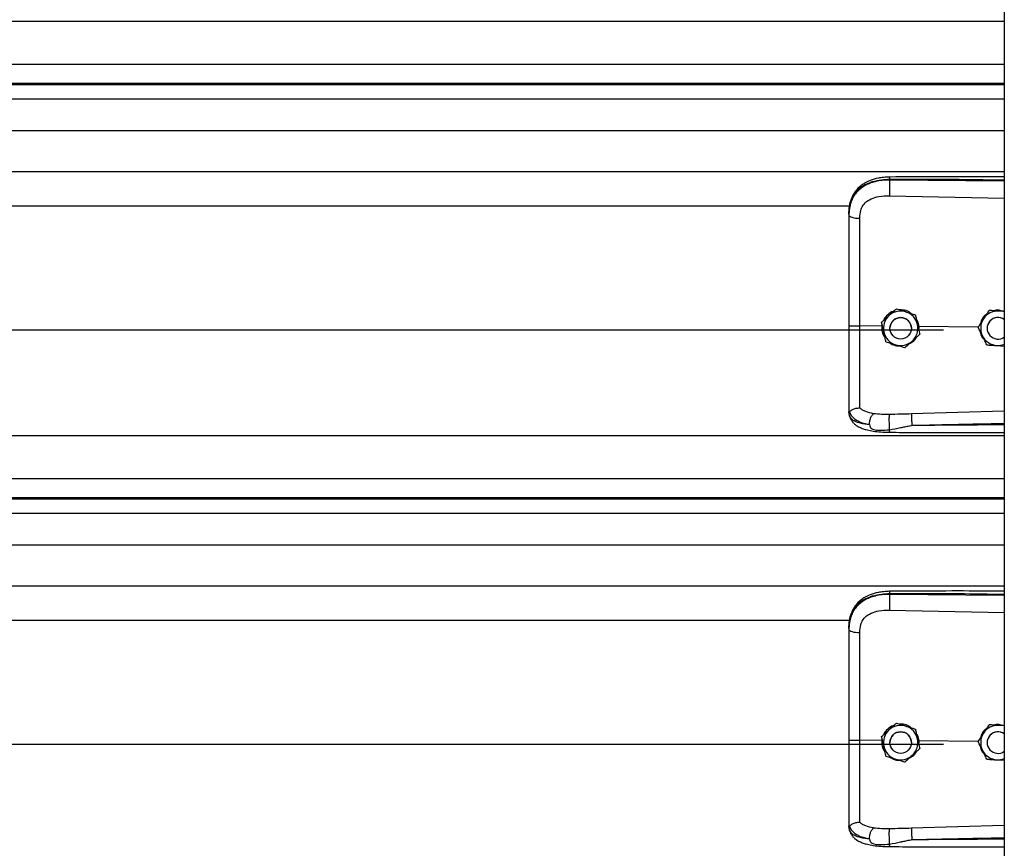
# Model space of a CAD drawing. Header units: inches. Extents: x 170 to 284, y 215 to 248.
# Tile 49 of 202: x 181.381 to 181.869, y 223.226 to 223.637. Entities that reach past the tile are written whole.
import ezdxf

# ---------------------------------------------------------------- set-up
doc = ezdxf.new("R2010")
doc.units = ezdxf.units.IN
doc.header["$LTSCALE"] = 0.25
doc.header["$MEASUREMENT"] = 0
doc.layers.add('RH BENCH MOUNT', color=7, linetype='Continuous')

msp = doc.modelspace()

# ---------------------------------------------------------------- linework, layer by layer
at = {"layer": 'RH BENCH MOUNT'}
for p, q in [((181.86935, 224.15478), (181.86935, 219.95433)), ((177.83703, 223.63665), (181.86935, 223.63665)), ((177.83703, 223.61528), (181.86935, 223.61528)), ((181.86935, 223.60579), (177.83703, 223.60579)), ((177.83703, 223.60515), (181.86935, 223.60515)), ((177.83703, 223.59813), (181.86935, 223.59813)), ((177.83703, 223.58245), (181.86935, 223.58245)), ((177.83703, 223.56206), (181.86935, 223.56206)), ((181.81251, 223.55785), (181.81251, 223.55826)), ((181.86935, 223.55731), (181.81251, 223.55785)), ((181.81241, 223.55006), (181.86935, 223.54885)), ((177.91358, 223.54499), (181.7928, 223.54499)), ((181.79231, 223.54093), (181.79231, 223.54044)), ((181.81588, 223.49399), (181.81588, 223.49399)), ((181.8253, 223.49099), (181.8253, 223.49099)), ((181.86183, 223.4932), (181.86183, 223.4932)), ((181.86287, 223.49313), (181.86183, 223.4932)), ((181.80868, 223.4854), (181.79777, 223.48551)), ((181.80857, 223.48734), (181.80857, 223.48734)), ((181.80887, 223.48599), (181.80868, 223.4854)), ((181.80868, 223.4854), (181.80868, 223.4854)), ((181.82712, 223.48523), (181.82657, 223.48517)), ((181.82702, 223.48311), (181.82712, 223.48523)), ((181.82712, 223.48523), (181.82712, 223.48523)), ((181.85635, 223.48495), (181.82712, 223.48523)), ((181.85634, 223.48497), (181.85634, 223.48498)), ((177.8672, 223.48359), (181.83919, 223.48359)), ((181.81264, 223.48434), (181.81264, 223.48433)), ((181.82334, 223.48433), (181.82334, 223.48434)), ((181.82741, 223.48134), (181.82741, 223.48134)), ((181.86085, 223.48434), (181.86085, 223.48433)), ((181.86565, 223.47579), (181.86935, 223.47555)), ((181.79231, 223.44338), (181.79231, 223.44286)), ((181.79265, 223.44087), (181.79231, 223.44286)), ((181.86935, 223.44318), (181.82342, 223.44185)), ((177.83703, 223.43121), (181.86935, 223.43121)), ((177.83703, 223.40983), (181.86935, 223.40983)), ((181.86935, 223.40034), (177.83703, 223.40034)), ((177.83703, 223.3997), (181.86935, 223.3997)), ((177.83703, 223.39269), (181.86935, 223.39269)), ((177.83703, 223.377), (181.86935, 223.377)), ((177.83703, 223.35661), (181.86935, 223.35661)), ((181.81251, 223.3524), (181.81251, 223.35281)), ((181.86935, 223.35186), (181.81251, 223.3524)), ((181.81241, 223.34461), (181.86935, 223.3434)), ((177.91358, 223.33954), (181.7928, 223.33954)), ((181.79231, 223.33548), (181.79231, 223.33499)), ((181.81588, 223.28855), (181.81588, 223.28854)), ((181.8253, 223.28555), (181.8253, 223.28554)), ((181.86183, 223.28775), (181.86183, 223.28775)), ((181.86287, 223.28768), (181.86183, 223.28775)), ((181.80868, 223.27996), (181.79777, 223.28006)), ((181.80857, 223.28189), (181.80857, 223.28189)), ((181.80887, 223.28054), (181.80868, 223.27996)), ((181.80868, 223.27996), (181.80868, 223.27996)), ((181.82712, 223.27978), (181.82657, 223.27972)), ((181.82702, 223.27766), (181.82712, 223.27978)), ((181.82712, 223.27978), (181.82712, 223.27978)), ((181.85635, 223.2795), (181.82712, 223.27978)), ((177.8672, 223.27815), (181.83919, 223.27815)), ((181.81264, 223.27889), (181.81264, 223.27889)), ((181.82334, 223.27889), (181.82334, 223.27889)), ((181.82741, 223.27589), (181.82741, 223.27589)), ((181.85634, 223.27953), (181.85634, 223.27953)), ((181.86085, 223.27889), (181.86085, 223.27889)), ((181.86565, 223.27035), (181.86935, 223.27011)), ((181.79231, 223.23794), (181.79231, 223.23741)), ((181.79265, 223.23542), (181.79231, 223.23741)), ((181.86935, 223.23773), (181.82342, 223.2364))]:
    msp.add_line(p, q, dxfattribs=at)
at = {"layer": 'RH BENCH MOUNT', "flags": 128}
for points in [[(181.79231, 223.54044), (181.79242, 223.54014), (181.79272, 223.53986), (181.79322, 223.53959), (181.7939, 223.53936), (181.79472, 223.53917), (181.79567, 223.53902), (181.79669, 223.53893), (181.79777, 223.53889)], [(181.79231, 223.33499), (181.79242, 223.33469), (181.79272, 223.33441), (181.79322, 223.33415), (181.7939, 223.33391), (181.79472, 223.33372), (181.79567, 223.33357), (181.79669, 223.33348), (181.79777, 223.33344)]]:
    msp.add_lwpolyline(points, dxfattribs=at)
at = {"layer": 'RH BENCH MOUNT'}
for centre in [(181.81799, 223.48433), (181.81799, 223.27889)]:
    msp.add_circle(centre, 0.00535, dxfattribs=at)
for centre, radius, start, end in [((181.81799, 223.48434), 0.00856, 132.3279, 192.3279), ((181.81799, 223.48434), 0.00856, 72.3279, 132.3279), ((181.81799, 223.48434), 0.00535, 0, 180), ((181.81799, 223.48434), 0.00856, 12.3279, 72.3279), ((181.8662, 223.48434), 0.00856, 86.2935, 146.2935), ((181.8662, 223.48434), 0.00535, 53.9281, 180), ((181.8662, 223.48433), 0.00535, 53.9281, 306.0719), ((181.81799, 223.48434), 0.00856, 312.3279, 12.3279), ((181.8662, 223.48434), 0.00856, 146.2935, 206.2935), ((181.81799, 223.48434), 0.00856, 192.3279, 252.3279), ((181.8662, 223.48434), 0.00856, 206.2935, 266.2935), ((181.81799, 223.48434), 0.00856, 252.3279, 312.3279), ((181.8662, 223.48434), 0.00856, 266.2935, 291.5923), ((181.81799, 223.27889), 0.00856, 132.3279, 192.3279), ((181.81799, 223.27889), 0.00856, 72.3279, 132.3279), ((181.81799, 223.27889), 0.00856, 12.3279, 72.3279), ((181.8662, 223.27889), 0.00856, 86.2935, 146.2935), ((181.81799, 223.27889), 0.00535, 0, 180), ((181.81799, 223.27889), 0.00856, 312.3279, 12.3279), ((181.8662, 223.27889), 0.00856, 146.2935, 206.2935), ((181.8662, 223.27889), 0.00535, 53.9281, 180), ((181.8662, 223.27889), 0.00535, 53.9281, 306.0719), ((181.81799, 223.27889), 0.00856, 192.3279, 252.3279), ((181.8662, 223.27889), 0.00856, 206.2935, 266.2935), ((181.81799, 223.27889), 0.00856, 252.3279, 312.3279), ((181.8662, 223.27889), 0.00856, 266.2935, 291.5923)]:
    msp.add_arc(centre, radius, start, end, dxfattribs=at)
for points, knots in [([(181.79231, 223.54093), (181.79237, 223.54228), (181.79249, 223.54484), (181.79346, 223.54833), (181.79475, 223.55075), (181.79612, 223.55245), (181.7972, 223.55349), (181.79826, 223.55432), (181.79925, 223.55498), (181.80048, 223.55568), (181.80207, 223.5564), (181.80474, 223.55731), (181.80827, 223.55807), (181.81118, 223.5582), (181.81251, 223.55826)], [0, 0, 0, 0, 0.130716, 0.246761, 0.357793, 0.417097, 0.479148, 0.517715, 0.55909, 0.603295, 0.663348, 0.735369, 0.879208, 1, 1, 1, 1]), ([(181.81251, 223.55785), (181.81129, 223.55782), (181.80886, 223.55775), (181.80552, 223.55713), (181.80256, 223.55619), (181.80002, 223.55497), (181.79779, 223.55342), (181.79591, 223.55158), (181.79443, 223.54945), (181.79326, 223.54688), (181.79247, 223.54383), (181.79236, 223.54157), (181.79231, 223.54044)], [0, 0, 0, 0, 0.1111704, 0.2223362, 0.3162781, 0.4102081, 0.5024031, 0.5945791, 0.6845432, 0.7745043, 0.8871807, 1, 1, 1, 1]), ([(181.81253, 223.55935), (181.81153, 223.55931), (181.80964, 223.55924), (181.80633, 223.55871), (181.8031, 223.55782), (181.80035, 223.55651), (181.79837, 223.55519), (181.79672, 223.55375), (181.79541, 223.55216), (181.79433, 223.55041), (181.79348, 223.5485), (181.79273, 223.54598), (181.79252, 223.54404), (181.7924, 223.54297)], [0, 0, 0, 0, 0.097747, 0.185161, 0.330612, 0.436467, 0.508318, 0.585006, 0.671976, 0.730795, 0.803679, 0.891544, 1, 1, 1, 1]), ([(181.81251, 223.55785), (181.81249, 223.55727), (181.81244, 223.55608), (181.8124, 223.55385), (181.81239, 223.55167), (181.8124, 223.55058), (181.81241, 223.55006)], [0, 0, 0, 0, 0.240694, 0.5, 0.759306, 1, 1, 1, 1]), ([(181.81253, 223.55934), (181.81252, 223.55934), (181.81252, 223.55935), (181.81252, 223.55924), (181.81251, 223.55895), (181.81251, 223.55853), (181.81251, 223.55826)], [0, 0, 0, 0, 0.097876, 0.335386, 0.567961, 1, 1, 1, 1]), ([(181.81251, 223.55826), (181.81881, 223.5583), (181.83205, 223.55838), (181.851, 223.5582), (181.86364, 223.55798), (181.86935, 223.55788)], [0, 0, 0, 0, 0.33267, 0.698436, 1, 1, 1, 1]), ([(181.86935, 223.55944), (181.86646, 223.55945), (181.85583, 223.5595), (181.83688, 223.55954), (181.82084, 223.55942), (181.81253, 223.55935)], [0, 0, 0, 0, 0.153046, 0.561044, 1, 1, 1, 1]), ([(181.79819, 223.54282), (181.79819, 223.54282), (181.7983, 223.54318), (181.79879, 223.54459), (181.80033, 223.54679), (181.8034, 223.54869), (181.80751, 223.54991), (181.81066, 223.55001), (181.81241, 223.55006)], [0, 0, 0, 0, 0.000004, 0.065095, 0.26167, 0.475311, 0.709366, 1, 1, 1, 1]), ([(181.79231, 223.54044), (181.79231, 223.53681), (181.79231, 223.52954), (181.79231, 223.51846), (181.79231, 223.50727), (181.79231, 223.4963), (181.79231, 223.48906), (181.79231, 223.48558)], [0, 0, 0, 0, 0.202757, 0.406104, 0.60886, 0.812207, 1, 1, 1, 1]), ([(181.79777, 223.53889), (181.79784, 223.54021), (181.79791, 223.54154), (181.79819, 223.54282), (181.79819, 223.54282)], [0, 0, 0, 0, 0.9999804, 1, 1, 1, 1]), ([(181.79777, 223.48551), (181.79777, 223.48551), (181.79777, 223.48889), (181.79777, 223.49594), (181.79777, 223.50661), (181.79777, 223.51749), (181.79777, 223.52828), (181.79777, 223.53535), (181.79777, 223.53889)], [0, 0, 0, 0, 0.000001, 0.187792, 0.390844, 0.593896, 0.796948, 1, 1, 1, 1]), ([(181.80857, 223.48734), (181.80908, 223.4878), (181.8101, 223.48873), (181.81135, 223.48987), (181.81207, 223.49052), (181.81223, 223.49067)], [0, 0, 0, 0, 0.4299704, 0.8700602, 1, 1, 1, 1]), ([(181.80857, 223.48734), (181.80908, 223.4878), (181.8101, 223.48873), (181.81135, 223.48987), (181.81207, 223.49052), (181.81223, 223.49066)], [0, 0, 0, 0, 0.42997, 0.87006, 1, 1, 1, 1]), ([(181.8146, 223.49283), (181.81447, 223.4928), (181.81332, 223.49254), (181.81156, 223.49108), (181.80994, 223.48947), (181.80961, 223.48837), (181.80958, 223.48825)], [0, 0, 0, 0, 0.059315, 0.505277, 0.94972, 1, 1, 1, 1]), ([(181.81223, 223.49067), (181.81317, 223.49152), (181.81442, 223.49267), (181.81559, 223.49373), (181.81588, 223.49399)], [0, 0, 0, 0, 0.749773, 1, 1, 1, 1]), ([(181.81223, 223.49066), (181.81317, 223.49152), (181.81442, 223.49266), (181.81559, 223.49373), (181.81588, 223.49399)], [0, 0, 0, 0, 0.749773, 1, 1, 1, 1]), ([(181.81588, 223.49399), (181.81628, 223.49387), (181.81778, 223.49339), (181.8194, 223.49287), (181.82059, 223.49249)], [0, 0, 0, 0, 0.264307, 1, 1, 1, 1]), ([(181.81588, 223.49399), (181.81628, 223.49387), (181.81778, 223.49339), (181.8194, 223.49287), (181.82059, 223.49249)], [0, 0, 0, 0, 0.2643068, 1, 1, 1, 1]), ([(181.82325, 223.49165), (181.8229, 223.49194), (181.82173, 223.49288), (181.81968, 223.49345), (181.81811, 223.49345), (181.81758, 223.49345)], [0, 0, 0, 0, 0.225517, 0.735556, 1, 1, 1, 1]), ([(181.82059, 223.49249), (181.82078, 223.49243), (181.82223, 223.49197), (181.82383, 223.49146), (181.82516, 223.49104), (181.8253, 223.49099)], [0, 0, 0, 0, 0.115647, 0.904534, 1, 1, 1, 1]), ([(181.82059, 223.49249), (181.82078, 223.49243), (181.82223, 223.49197), (181.82383, 223.49146), (181.82516, 223.49104), (181.8253, 223.49099)], [0, 0, 0, 0, 0.115647, 0.904534, 1, 1, 1, 1]), ([(181.8253, 223.49099), (181.82545, 223.49032), (181.82574, 223.48897), (181.8261, 223.48732), (181.82631, 223.48638), (181.82636, 223.48616)], [0, 0, 0, 0, 0.4299704, 0.8700602, 1, 1, 1, 1]), ([(181.8253, 223.49099), (181.82545, 223.49032), (181.82574, 223.48897), (181.8261, 223.48732), (181.82631, 223.48638), (181.82636, 223.48617)], [0, 0, 0, 0, 0.4299704, 0.8700602, 1, 1, 1, 1]), ([(181.86048, 223.49119), (181.86016, 223.49097), (181.85901, 223.49018), (181.85792, 223.48858), (181.85762, 223.48718), (181.85753, 223.48676)], [0, 0, 0, 0, 0.212514, 0.767063, 1, 1, 1, 1]), ([(181.86183, 223.4932), (181.86145, 223.49263), (181.86068, 223.49148), (181.85974, 223.49007), (181.85921, 223.48927), (181.85908, 223.48909)], [0, 0, 0, 0, 0.4299704, 0.8700602, 1, 1, 1, 1]), ([(181.86183, 223.4932), (181.86145, 223.49263), (181.86068, 223.49148), (181.85974, 223.49007), (181.85921, 223.48927), (181.85908, 223.48909)], [0, 0, 0, 0, 0.4299704, 0.8700602, 1, 1, 1, 1]), ([(181.86676, 223.49288), (181.86549, 223.49296), (181.86379, 223.49307), (181.86222, 223.49317), (181.86183, 223.4932)], [0, 0, 0, 0, 0.749773, 1, 1, 1, 1]), ([(181.86883, 223.49275), (181.86817, 223.49295), (181.8669, 223.49333), (181.86533, 223.49336), (181.86455, 223.49309), (181.86438, 223.49303)], [0, 0, 0, 0, 0.4565421, 0.8775021, 1, 1, 1, 1]), ([(181.86935, 223.49271), (181.86871, 223.49275), (181.86785, 223.49281), (181.86698, 223.49286), (181.86676, 223.49288)], [0, 0, 0, 0, 0.748622, 1, 1, 1, 1]), ([(181.79231, 223.48558), (181.79231, 223.48254), (181.79231, 223.47636), (181.79231, 223.46758), (181.79231, 223.45941), (181.79231, 223.45283), (181.79231, 223.44745), (181.79231, 223.44475), (181.79231, 223.44338)], [0, 0, 0, 0, 0.187091, 0.380392, 0.555876, 0.736448, 0.867195, 1, 1, 1, 1]), ([(181.79777, 223.44482), (181.79777, 223.44508), (181.79777, 223.44665), (181.79777, 223.45009), (181.79777, 223.45569), (181.79777, 223.46213), (181.79777, 223.46935), (181.79777, 223.47723), (181.79777, 223.48276), (181.79777, 223.48551), (181.79777, 223.48551)], [0, 0, 0, 0, 0.031558, 0.189146, 0.346734, 0.504328, 0.661923, 0.83096, 0.999998, 1, 1, 1, 1]), ([(181.80963, 223.48251), (181.80936, 223.48375), (181.809, 223.48541), (181.80866, 223.48695), (181.80857, 223.48734)], [0, 0, 0, 0, 0.7497734, 1, 1, 1, 1]), ([(181.80868, 223.4854), (181.80865, 223.48495), (181.80854, 223.48351), (181.80896, 223.48135), (181.80991, 223.48), (181.8103, 223.47944)], [0, 0, 0, 0, 0.215662, 0.681463, 1, 1, 1, 1]), ([(181.82712, 223.48523), (181.82712, 223.48523), (181.82702, 223.4862), (181.82676, 223.48759), (181.82596, 223.48868), (181.82574, 223.48898)], [0, 0, 0, 0, 0.00002, 0.727264, 1, 1, 1, 1]), ([(181.82636, 223.48617), (181.82663, 223.48492), (181.82699, 223.48326), (181.82733, 223.48172), (181.82741, 223.48134)], [0, 0, 0, 0, 0.749773, 1, 1, 1, 1]), ([(181.82636, 223.48616), (181.82663, 223.48492), (181.82699, 223.48326), (181.82733, 223.48172), (181.82741, 223.48134)], [0, 0, 0, 0, 0.749773, 1, 1, 1, 1]), ([(181.85908, 223.48909), (181.85838, 223.48803), (181.85744, 223.48662), (181.85656, 223.4853), (181.85634, 223.48497)], [0, 0, 0, 0, 0.749773, 1, 1, 1, 1]), ([(181.85908, 223.48909), (181.85838, 223.48803), (181.85744, 223.48662), (181.85656, 223.4853), (181.85634, 223.48498)], [0, 0, 0, 0, 0.749773, 1, 1, 1, 1]), ([(181.85853, 223.48054), (181.85844, 223.48072), (181.85777, 223.48209), (181.85702, 223.48359), (181.85641, 223.48484), (181.85634, 223.48497)], [0, 0, 0, 0, 0.115647, 0.904534, 1, 1, 1, 1]), ([(181.81068, 223.47768), (181.81054, 223.47835), (181.81024, 223.4797), (181.80988, 223.48135), (181.80968, 223.48229), (181.80963, 223.48251)], [0, 0, 0, 0, 0.4299704, 0.8700602, 1, 1, 1, 1]), ([(181.8224, 223.47677), (181.82291, 223.47703), (181.82431, 223.47776), (181.82556, 223.47899), (181.82593, 223.47997), (181.82595, 223.48)], [0, 0, 0, 0, 0.353696, 0.977746, 1, 1, 1, 1]), ([(181.82741, 223.48134), (181.8269, 223.48087), (181.82588, 223.47994), (181.82463, 223.47881), (181.82392, 223.47816), (181.82376, 223.47801)], [0, 0, 0, 0, 0.4299704, 0.8700602, 1, 1, 1, 1]), ([(181.85728, 223.48308), (181.85732, 223.48262), (181.85747, 223.48122), (181.85832, 223.47963), (181.85925, 223.47882), (181.85948, 223.47862)], [0, 0, 0, 0, 0.27167, 0.8211147, 1, 1, 1, 1]), ([(181.86072, 223.47611), (181.86053, 223.47649), (181.85983, 223.4779), (181.85908, 223.47942), (181.85853, 223.48054)], [0, 0, 0, 0, 0.264307, 1, 1, 1, 1]), ([(181.81068, 223.47768), (181.81108, 223.47755), (181.81259, 223.47707), (181.8142, 223.47656), (181.81539, 223.47618)], [0, 0, 0, 0, 0.264307, 1, 1, 1, 1]), ([(181.81284, 223.47699), (181.81292, 223.47693), (181.8138, 223.47619), (181.81537, 223.47571), (181.8168, 223.47563), (181.8172, 223.4756)], [0, 0, 0, 0, 0.06741, 0.74151, 1, 1, 1, 1]), ([(181.81539, 223.47618), (181.81558, 223.47612), (181.81704, 223.47566), (181.81864, 223.47515), (181.81996, 223.47472), (181.8201, 223.47468)], [0, 0, 0, 0, 0.1156469, 0.9045343, 1, 1, 1, 1]), ([(181.82376, 223.47801), (181.82282, 223.47715), (181.82156, 223.47601), (181.82039, 223.47494), (181.8201, 223.47468)], [0, 0, 0, 0, 0.7497734, 1, 1, 1, 1]), ([(181.86072, 223.47611), (181.8614, 223.47607), (181.86278, 223.47598), (181.86447, 223.47587), (181.86543, 223.47581), (181.86565, 223.47579)], [0, 0, 0, 0, 0.42997, 0.87006, 1, 1, 1, 1]), ([(181.79231, 223.44338), (181.79231, 223.44338), (181.79231, 223.44337), (181.79232, 223.44327), (181.79242, 223.44319), (181.7925, 223.44312)], [0, 0, 0, 0, 0.011935, 0.118982, 1, 1, 1, 1]), ([(181.7925, 223.44313), (181.79278, 223.44241), (181.79335, 223.44093), (181.7954, 223.4391), (181.79839, 223.43754), (181.80111, 223.43691), (181.80251, 223.43659)], [0, 0, 0, 0, 0.230526, 0.473488, 0.729738, 1, 1, 1, 1]), ([(181.79251, 223.44313), (181.79256, 223.44313), (181.79266, 223.44311), (181.79295, 223.44329), (181.79342, 223.44363), (181.79429, 223.44421), (181.79577, 223.44482), (181.79711, 223.44482), (181.79777, 223.44482)], [0, 0, 0, 0, 0.113677, 0.23335, 0.362069, 0.501916, 0.755745, 1, 1, 1, 1]), ([(181.80251, 223.43659), (181.80197, 223.43665), (181.80066, 223.43679), (181.79926, 223.43701), (181.79831, 223.43721), (181.79707, 223.43749), (181.79539, 223.43805), (181.79357, 223.43918), (181.79296, 223.4403), (181.79265, 223.44087)], [0, 0, 0, 0, 0.1091879, 0.2608187, 0.3077984, 0.3355236, 0.5627887, 0.774954, 1, 1, 1, 1]), ([(181.79267, 223.44082), (181.79286, 223.44024), (181.79321, 223.43914), (181.79422, 223.43772), (181.79535, 223.43664), (181.7965, 223.43584), (181.79755, 223.43529), (181.79849, 223.43488), (181.79974, 223.43441), (181.80168, 223.43385), (181.80456, 223.43329), (181.80829, 223.43287), (181.81108, 223.4328), (181.81256, 223.43276)], [0, 0, 0, 0, 0.098431, 0.184822, 0.257308, 0.315887, 0.372274, 0.41214, 0.461592, 0.557588, 0.682876, 0.830318, 1, 1, 1, 1]), ([(181.8046, 223.44199), (181.80323, 223.44228), (181.80115, 223.44272), (181.79897, 223.44376), (181.79817, 223.44446), (181.79777, 223.44482)], [0, 0, 0, 0, 0.490199, 0.743885, 1, 1, 1, 1]), ([(181.80251, 223.43659), (181.80254, 223.43713), (181.80259, 223.43823), (181.80307, 223.43989), (181.80377, 223.44127), (181.80433, 223.44176), (181.8046, 223.44199)], [0, 0, 0, 0, 0.240768, 0.5, 0.759232, 1, 1, 1, 1]), ([(181.81243, 223.44159), (181.81108, 223.44158), (181.80838, 223.44156), (181.80587, 223.44185), (181.80462, 223.44199)], [0, 0, 0, 0, 0.500392, 1, 1, 1, 1]), ([(181.81252, 223.43401), (181.8125, 223.43426), (181.81247, 223.43476), (181.81242, 223.43577), (181.81239, 223.43696), (181.81236, 223.43823), (181.81236, 223.43944), (181.81237, 223.44043), (181.8124, 223.44117), (181.81242, 223.44145), (181.81243, 223.44159)], [0, 0, 0, 0, 0.109851, 0.231726, 0.363178, 0.5, 0.636822, 0.768274, 0.890149, 1, 1, 1, 1]), ([(181.82342, 223.44185), (181.82159, 223.4418), (181.81792, 223.4417), (181.81426, 223.44162), (181.81243, 223.44159)], [0, 0, 0, 0, 0.49998, 1, 1, 1, 1]), ([(181.82342, 223.44185), (181.82341, 223.44161), (181.8234, 223.44124), (181.8234, 223.44038), (181.82341, 223.4396), (181.82342, 223.43874), (181.82345, 223.43758), (181.82348, 223.43674), (181.82349, 223.43619)], [0, 0, 0, 0, 0.2394508, 0.3683426, 0.4999696, 0.6316011, 0.7605056, 1, 1, 1, 1]), ([(181.80251, 223.43659), (181.80259, 223.43622), (181.80269, 223.4357), (181.80306, 223.43511), (181.80348, 223.43467), (181.80429, 223.43423), (181.80576, 223.43387), (181.80853, 223.43363), (181.81092, 223.43386), (181.81252, 223.43401)], [0, 0, 0, 0, 0.100127, 0.139586, 0.189714, 0.258234, 0.369736, 0.580348, 1, 1, 1, 1]), ([(181.81252, 223.43401), (181.8143, 223.43436), (181.81609, 223.43471), (181.8179, 223.43508), (181.81797, 223.43509), (181.81821, 223.43514), (181.81908, 223.43532), (181.82072, 223.43563), (181.82225, 223.43599), (181.82315, 223.43615), (181.82323, 223.43617)], [0, 0, 0, 0, 0.502275, 0.504579, 0.508657, 0.522131, 0.570331, 0.751426, 0.97869, 1, 1, 1, 1]), ([(181.82349, 223.43619), (181.82739, 223.43629), (181.83566, 223.4365), (181.84878, 223.43678), (181.85972, 223.43699), (181.86674, 223.43712), (181.86892, 223.43716), (181.86935, 223.43717)], [0, 0, 0, 0, 0.25516, 0.541071, 0.857735, 0.971288, 1, 1, 1, 1]), ([(181.86935, 223.43652), (181.86676, 223.43649), (181.86169, 223.43643), (181.85413, 223.43635), (181.84647, 223.43628), (181.83872, 223.43623), (181.83099, 223.43619), (181.82596, 223.43619), (181.82349, 223.43619)], [0, 0, 0, 0, 0.169941, 0.331425, 0.494842, 0.670531, 0.838916, 1, 1, 1, 1]), ([(181.81256, 223.43278), (181.81256, 223.43278), (181.81256, 223.43271), (181.81255, 223.4329), (181.81253, 223.43323), (181.81252, 223.43366), (181.81252, 223.43395), (181.81252, 223.43401)], [0, 0, 0, 0, 0.034367, 0.324567, 0.621015, 0.917463, 1, 1, 1, 1]), ([(181.81256, 223.43276), (181.81676, 223.43274), (181.82573, 223.43269), (181.84008, 223.43265), (181.85481, 223.43263), (181.86477, 223.43262), (181.86935, 223.43262)], [0, 0, 0, 0, 0.221632, 0.474149, 0.757648, 1, 1, 1, 1]), ([(181.79231, 223.33548), (181.79237, 223.33683), (181.79249, 223.3394), (181.79346, 223.34289), (181.79475, 223.3453), (181.79612, 223.347), (181.7972, 223.34804), (181.79826, 223.34887), (181.79925, 223.34953), (181.80048, 223.35023), (181.80207, 223.35095), (181.80474, 223.35186), (181.80827, 223.35262), (181.81118, 223.35275), (181.81251, 223.35281)], [0, 0, 0, 0, 0.130716, 0.246761, 0.357793, 0.417097, 0.479148, 0.517715, 0.55909, 0.603295, 0.663348, 0.735369, 0.879208, 1, 1, 1, 1]), ([(181.81253, 223.35391), (181.81153, 223.35387), (181.80964, 223.35379), (181.80633, 223.35327), (181.8031, 223.35237), (181.80035, 223.35107), (181.79837, 223.34974), (181.79672, 223.3483), (181.79541, 223.34671), (181.79433, 223.34496), (181.79348, 223.34305), (181.79273, 223.34053), (181.79252, 223.33859), (181.7924, 223.33752)], [0, 0, 0, 0, 0.097747, 0.185161, 0.330612, 0.436467, 0.508318, 0.585006, 0.671976, 0.730795, 0.803679, 0.891544, 1, 1, 1, 1]), ([(181.81253, 223.35389), (181.81252, 223.35389), (181.81252, 223.35391), (181.81252, 223.35379), (181.81251, 223.3535), (181.81251, 223.35308), (181.81251, 223.35281)], [0, 0, 0, 0, 0.097876, 0.335386, 0.567961, 1, 1, 1, 1]), ([(181.81251, 223.35281), (181.81881, 223.35285), (181.83205, 223.35293), (181.851, 223.35275), (181.86364, 223.35253), (181.86935, 223.35243)], [0, 0, 0, 0, 0.33267, 0.698436, 1, 1, 1, 1]), ([(181.86935, 223.35399), (181.86646, 223.354), (181.85583, 223.35406), (181.83688, 223.35409), (181.82084, 223.35397), (181.81253, 223.35391)], [0, 0, 0, 0, 0.153046, 0.561044, 1, 1, 1, 1]), ([(181.81251, 223.3524), (181.81129, 223.35237), (181.80886, 223.3523), (181.80552, 223.35168), (181.80256, 223.35074), (181.80002, 223.34952), (181.79779, 223.34797), (181.79591, 223.34613), (181.79443, 223.344), (181.79326, 223.34143), (181.79247, 223.33838), (181.79236, 223.33612), (181.79231, 223.33499)], [0, 0, 0, 0, 0.1111704, 0.2223362, 0.3162781, 0.4102081, 0.5024031, 0.5945791, 0.6845432, 0.7745043, 0.8871807, 1, 1, 1, 1]), ([(181.81251, 223.3524), (181.81249, 223.35183), (181.81244, 223.35063), (181.8124, 223.3484), (181.81239, 223.34623), (181.8124, 223.34514), (181.81241, 223.34461)], [0, 0, 0, 0, 0.240694, 0.5, 0.759306, 1, 1, 1, 1]), ([(181.79819, 223.33738), (181.79819, 223.33738), (181.7983, 223.33773), (181.79879, 223.33914), (181.80033, 223.34134), (181.8034, 223.34325), (181.80751, 223.34446), (181.81066, 223.34456), (181.81241, 223.34461)], [0, 0, 0, 0, 0.000004, 0.065095, 0.26167, 0.475311, 0.709366, 1, 1, 1, 1]), ([(181.79231, 223.33499), (181.79231, 223.33136), (181.79231, 223.32409), (181.79231, 223.31301), (181.79231, 223.30183), (181.79231, 223.29086), (181.79231, 223.28361), (181.79231, 223.28013)], [0, 0, 0, 0, 0.202757, 0.406104, 0.60886, 0.812207, 1, 1, 1, 1]), ([(181.79777, 223.33344), (181.79784, 223.33477), (181.79791, 223.33609), (181.79819, 223.33738), (181.79819, 223.33738)], [0, 0, 0, 0, 0.9999804, 1, 1, 1, 1]), ([(181.79777, 223.28006), (181.79777, 223.28006), (181.79777, 223.28345), (181.79777, 223.29049), (181.79777, 223.30117), (181.79777, 223.31204), (181.79777, 223.32283), (181.79777, 223.3299), (181.79777, 223.33344)], [0, 0, 0, 0, 0.000001, 0.187792, 0.390844, 0.593896, 0.796948, 1, 1, 1, 1]), ([(181.80857, 223.28189), (181.80908, 223.28235), (181.8101, 223.28328), (181.81135, 223.28442), (181.81207, 223.28507), (181.81223, 223.28522)], [0, 0, 0, 0, 0.4299704, 0.8700602, 1, 1, 1, 1]), ([(181.80857, 223.28189), (181.80908, 223.28235), (181.8101, 223.28328), (181.81135, 223.28442), (181.81207, 223.28507), (181.81223, 223.28522)], [0, 0, 0, 0, 0.42997, 0.87006, 1, 1, 1, 1]), ([(181.8146, 223.28738), (181.81447, 223.28735), (181.81332, 223.28709), (181.81156, 223.28564), (181.80994, 223.28403), (181.80961, 223.28292), (181.80958, 223.28281)], [0, 0, 0, 0, 0.059315, 0.505277, 0.94972, 1, 1, 1, 1]), ([(181.81223, 223.28522), (181.81317, 223.28608), (181.81442, 223.28722), (181.81559, 223.28828), (181.81588, 223.28855)], [0, 0, 0, 0, 0.749773, 1, 1, 1, 1]), ([(181.81223, 223.28522), (181.81317, 223.28607), (181.81442, 223.28722), (181.81559, 223.28828), (181.81588, 223.28854)], [0, 0, 0, 0, 0.749773, 1, 1, 1, 1]), ([(181.81588, 223.28855), (181.81628, 223.28842), (181.81778, 223.28794), (181.8194, 223.28743), (181.82059, 223.28705)], [0, 0, 0, 0, 0.2643068, 1, 1, 1, 1]), ([(181.81588, 223.28854), (181.81628, 223.28842), (181.81778, 223.28794), (181.8194, 223.28742), (181.82059, 223.28704)], [0, 0, 0, 0, 0.264307, 1, 1, 1, 1]), ([(181.82325, 223.2862), (181.8229, 223.28649), (181.82173, 223.28743), (181.81968, 223.288), (181.81811, 223.28801), (181.81758, 223.28801)], [0, 0, 0, 0, 0.225517, 0.735556, 1, 1, 1, 1]), ([(181.82059, 223.28705), (181.82078, 223.28699), (181.82223, 223.28652), (181.82383, 223.28601), (181.82516, 223.28559), (181.8253, 223.28555)], [0, 0, 0, 0, 0.115647, 0.904534, 1, 1, 1, 1]), ([(181.82059, 223.28704), (181.82078, 223.28698), (181.82223, 223.28652), (181.82383, 223.28601), (181.82516, 223.28559), (181.8253, 223.28554)], [0, 0, 0, 0, 0.115647, 0.904534, 1, 1, 1, 1]), ([(181.8253, 223.28555), (181.82545, 223.28488), (181.82574, 223.28352), (181.8261, 223.28188), (181.82631, 223.28093), (181.82636, 223.28072)], [0, 0, 0, 0, 0.4299704, 0.8700602, 1, 1, 1, 1]), ([(181.8253, 223.28554), (181.82545, 223.28488), (181.82574, 223.28352), (181.8261, 223.28187), (181.82631, 223.28093), (181.82636, 223.28072)], [0, 0, 0, 0, 0.4299704, 0.8700602, 1, 1, 1, 1]), ([(181.86048, 223.28574), (181.86016, 223.28552), (181.85901, 223.28474), (181.85792, 223.28313), (181.85762, 223.28173), (181.85753, 223.28131)], [0, 0, 0, 0, 0.212514, 0.767063, 1, 1, 1, 1]), ([(181.86183, 223.28775), (181.86145, 223.28718), (181.86068, 223.28603), (181.85974, 223.28463), (181.85921, 223.28382), (181.85908, 223.28364)], [0, 0, 0, 0, 0.4299704, 0.8700602, 1, 1, 1, 1]), ([(181.86183, 223.28775), (181.86145, 223.28718), (181.86068, 223.28603), (181.85974, 223.28463), (181.85921, 223.28382), (181.85908, 223.28364)], [0, 0, 0, 0, 0.4299704, 0.8700602, 1, 1, 1, 1]), ([(181.86676, 223.28743), (181.86549, 223.28751), (181.86379, 223.28762), (181.86222, 223.28772), (181.86183, 223.28775)], [0, 0, 0, 0, 0.749773, 1, 1, 1, 1]), ([(181.86883, 223.2873), (181.86817, 223.2875), (181.8669, 223.28788), (181.86533, 223.28791), (181.86455, 223.28765), (181.86438, 223.28759)], [0, 0, 0, 0, 0.4565421, 0.8775021, 1, 1, 1, 1]), ([(181.86935, 223.28726), (181.86871, 223.2873), (181.86785, 223.28736), (181.86698, 223.28742), (181.86676, 223.28743)], [0, 0, 0, 0, 0.748622, 1, 1, 1, 1]), ([(181.79231, 223.28013), (181.79231, 223.27709), (181.79231, 223.27092), (181.79231, 223.26213), (181.79231, 223.25396), (181.79231, 223.24738), (181.79231, 223.242), (181.79231, 223.2393), (181.79231, 223.23794)], [0, 0, 0, 0, 0.187091, 0.380392, 0.555876, 0.736448, 0.867195, 1, 1, 1, 1]), ([(181.79777, 223.23937), (181.79777, 223.23963), (181.79777, 223.24121), (181.79777, 223.24464), (181.79777, 223.25024), (181.79777, 223.25668), (181.79777, 223.2639), (181.79777, 223.27178), (181.79777, 223.27731), (181.79777, 223.28006), (181.79777, 223.28006)], [0, 0, 0, 0, 0.031558, 0.189146, 0.346734, 0.504328, 0.661923, 0.83096, 0.999998, 1, 1, 1, 1]), ([(181.80963, 223.27706), (181.80936, 223.2783), (181.809, 223.27996), (181.80866, 223.2815), (181.80857, 223.28189)], [0, 0, 0, 0, 0.7497734, 1, 1, 1, 1]), ([(181.80868, 223.27996), (181.80865, 223.2795), (181.80854, 223.27807), (181.80896, 223.2759), (181.80991, 223.27455), (181.8103, 223.274)], [0, 0, 0, 0, 0.215662, 0.681463, 1, 1, 1, 1]), ([(181.82712, 223.27978), (181.82712, 223.27978), (181.82702, 223.28075), (181.82676, 223.28215), (181.82596, 223.28324), (181.82574, 223.28353)], [0, 0, 0, 0, 0.00002, 0.727264, 1, 1, 1, 1]), ([(181.82636, 223.28072), (181.82663, 223.27947), (181.82699, 223.27782), (181.82733, 223.27628), (181.82741, 223.27589)], [0, 0, 0, 0, 0.749773, 1, 1, 1, 1]), ([(181.82636, 223.28072), (181.82663, 223.27947), (181.82699, 223.27782), (181.82733, 223.27627), (181.82741, 223.27589)], [0, 0, 0, 0, 0.749773, 1, 1, 1, 1]), ([(181.85908, 223.28364), (181.85838, 223.28258), (181.85744, 223.28117), (181.85656, 223.27986), (181.85634, 223.27953)], [0, 0, 0, 0, 0.749773, 1, 1, 1, 1]), ([(181.85908, 223.28364), (181.85838, 223.28258), (181.85744, 223.28117), (181.85656, 223.27986), (181.85634, 223.27953)], [0, 0, 0, 0, 0.749773, 1, 1, 1, 1]), ([(181.81068, 223.27223), (181.81054, 223.2729), (181.81024, 223.27425), (181.80988, 223.2759), (181.80968, 223.27685), (181.80963, 223.27706)], [0, 0, 0, 0, 0.4299704, 0.8700602, 1, 1, 1, 1]), ([(181.82741, 223.27589), (181.8269, 223.27543), (181.82588, 223.27449), (181.82463, 223.27336), (181.82392, 223.27271), (181.82376, 223.27256)], [0, 0, 0, 0, 0.4299704, 0.8700602, 1, 1, 1, 1]), ([(181.85853, 223.2751), (181.85844, 223.27527), (181.85777, 223.27664), (181.85702, 223.27815), (181.85641, 223.27939), (181.85634, 223.27953)], [0, 0, 0, 0, 0.115647, 0.904534, 1, 1, 1, 1]), ([(181.85728, 223.27763), (181.85732, 223.27717), (181.85747, 223.27577), (181.85832, 223.27418), (181.85925, 223.27337), (181.85948, 223.27317)], [0, 0, 0, 0, 0.27167, 0.8211147, 1, 1, 1, 1]), ([(181.86072, 223.27067), (181.86053, 223.27104), (181.85983, 223.27246), (181.85908, 223.27398), (181.85853, 223.2751)], [0, 0, 0, 0, 0.264307, 1, 1, 1, 1]), ([(181.81068, 223.27223), (181.81108, 223.27211), (181.81259, 223.27163), (181.8142, 223.27111), (181.81539, 223.27073)], [0, 0, 0, 0, 0.264307, 1, 1, 1, 1]), ([(181.81284, 223.27154), (181.81292, 223.27148), (181.8138, 223.27074), (181.81537, 223.27026), (181.8168, 223.27018), (181.8172, 223.27016)], [0, 0, 0, 0, 0.06741, 0.74151, 1, 1, 1, 1]), ([(181.81539, 223.27073), (181.81558, 223.27067), (181.81704, 223.27021), (181.81864, 223.2697), (181.81996, 223.26928), (181.8201, 223.26923)], [0, 0, 0, 0, 0.1156469, 0.9045343, 1, 1, 1, 1]), ([(181.82376, 223.27256), (181.82282, 223.2717), (181.82156, 223.27056), (181.82039, 223.2695), (181.8201, 223.26923)], [0, 0, 0, 0, 0.7497734, 1, 1, 1, 1]), ([(181.8224, 223.27132), (181.82291, 223.27159), (181.82431, 223.27231), (181.82556, 223.27354), (181.82593, 223.27452), (181.82595, 223.27455)], [0, 0, 0, 0, 0.353696, 0.977746, 1, 1, 1, 1]), ([(181.86072, 223.27067), (181.8614, 223.27062), (181.86278, 223.27053), (181.86447, 223.27042), (181.86543, 223.27036), (181.86565, 223.27035)], [0, 0, 0, 0, 0.42997, 0.87006, 1, 1, 1, 1]), ([(181.79231, 223.23794), (181.79231, 223.23794), (181.79231, 223.23792), (181.79232, 223.23782), (181.79242, 223.23774), (181.7925, 223.23767)], [0, 0, 0, 0, 0.011935, 0.118982, 1, 1, 1, 1]), ([(181.7925, 223.23769), (181.79278, 223.23696), (181.79335, 223.23548), (181.7954, 223.23365), (181.79839, 223.23209), (181.80111, 223.23147), (181.80251, 223.23115)], [0, 0, 0, 0, 0.230526, 0.473488, 0.729738, 1, 1, 1, 1]), ([(181.79251, 223.23769), (181.79256, 223.23768), (181.79266, 223.23766), (181.79295, 223.23785), (181.79342, 223.23818), (181.79429, 223.23876), (181.79577, 223.23938), (181.79711, 223.23937), (181.79777, 223.23937)], [0, 0, 0, 0, 0.113677, 0.23335, 0.362069, 0.501916, 0.755745, 1, 1, 1, 1]), ([(181.8046, 223.23655), (181.80323, 223.23683), (181.80115, 223.23727), (181.79897, 223.23831), (181.79817, 223.23902), (181.79777, 223.23937)], [0, 0, 0, 0, 0.490199, 0.743885, 1, 1, 1, 1]), ([(181.80251, 223.23115), (181.80254, 223.23168), (181.80259, 223.23278), (181.80307, 223.23444), (181.80377, 223.23583), (181.80433, 223.23631), (181.8046, 223.23655)], [0, 0, 0, 0, 0.240768, 0.5, 0.759232, 1, 1, 1, 1]), ([(181.81243, 223.23614), (181.81108, 223.23613), (181.80838, 223.23612), (181.80587, 223.2364), (181.80462, 223.23654)], [0, 0, 0, 0, 0.500392, 1, 1, 1, 1]), ([(181.81252, 223.22857), (181.8125, 223.22881), (181.81247, 223.22932), (181.81242, 223.23033), (181.81239, 223.23151), (181.81236, 223.23278), (181.81236, 223.23399), (181.81237, 223.23498), (181.8124, 223.23572), (181.81242, 223.236), (181.81243, 223.23614)], [0, 0, 0, 0, 0.109851, 0.231726, 0.363178, 0.5, 0.636822, 0.768274, 0.890149, 1, 1, 1, 1]), ([(181.82342, 223.2364), (181.82159, 223.23635), (181.81792, 223.23626), (181.81426, 223.23618), (181.81243, 223.23614)], [0, 0, 0, 0, 0.49998, 1, 1, 1, 1]), ([(181.82342, 223.2364), (181.82341, 223.23616), (181.8234, 223.23579), (181.8234, 223.23493), (181.82341, 223.23416), (181.82342, 223.2333), (181.82345, 223.23214), (181.82348, 223.23129), (181.82349, 223.23075)], [0, 0, 0, 0, 0.2394508, 0.3683426, 0.4999696, 0.6316011, 0.7605056, 1, 1, 1, 1]), ([(181.80251, 223.23115), (181.80197, 223.2312), (181.80066, 223.23134), (181.79926, 223.23157), (181.79831, 223.23176), (181.79707, 223.23204), (181.79539, 223.23261), (181.79357, 223.23373), (181.79296, 223.23485), (181.79265, 223.23542)], [0, 0, 0, 0, 0.1091879, 0.2608187, 0.3077984, 0.3355236, 0.5627887, 0.774954, 1, 1, 1, 1]), ([(181.79267, 223.23538), (181.79286, 223.23479), (181.79321, 223.23369), (181.79422, 223.23227), (181.79535, 223.23119), (181.7965, 223.2304), (181.79755, 223.22984), (181.79849, 223.22943), (181.79974, 223.22896), (181.80168, 223.2284), (181.80456, 223.22784), (181.80829, 223.22742), (181.81108, 223.22735), (181.81256, 223.22731)], [0, 0, 0, 0, 0.098431, 0.184822, 0.257308, 0.315887, 0.372274, 0.41214, 0.461592, 0.557588, 0.682876, 0.830318, 1, 1, 1, 1]), ([(181.80251, 223.23114), (181.80259, 223.23077), (181.80269, 223.23026), (181.80306, 223.22966), (181.80348, 223.22923), (181.80429, 223.22878), (181.80576, 223.22842), (181.80853, 223.22818), (181.81092, 223.22841), (181.81252, 223.22857)], [0, 0, 0, 0, 0.100127, 0.139586, 0.189714, 0.258234, 0.369736, 0.580348, 1, 1, 1, 1]), ([(181.82349, 223.23074), (181.82739, 223.23084), (181.83566, 223.23105), (181.84878, 223.23133), (181.85972, 223.23155), (181.86674, 223.23168), (181.86892, 223.23171), (181.86935, 223.23172)], [0, 0, 0, 0, 0.25516, 0.541071, 0.857735, 0.971288, 1, 1, 1, 1]), ([(181.86935, 223.23108), (181.86676, 223.23104), (181.86169, 223.23098), (181.85413, 223.2309), (181.84647, 223.23083), (181.83872, 223.23078), (181.83099, 223.23075), (181.82596, 223.23074), (181.82349, 223.23074)], [0, 0, 0, 0, 0.169941, 0.331425, 0.494842, 0.670531, 0.838916, 1, 1, 1, 1]), ([(181.81252, 223.22857), (181.8143, 223.22891), (181.81609, 223.22926), (181.8179, 223.22963), (181.81797, 223.22964), (181.81821, 223.22969), (181.81908, 223.22987), (181.82072, 223.23018), (181.82225, 223.23055), (181.82315, 223.23071), (181.82323, 223.23072)], [0, 0, 0, 0, 0.502275, 0.504579, 0.508657, 0.522131, 0.570331, 0.751426, 0.97869, 1, 1, 1, 1]), ([(181.81256, 223.22734), (181.81256, 223.22733), (181.81256, 223.22726), (181.81255, 223.22745), (181.81253, 223.22778), (181.81252, 223.22821), (181.81252, 223.2285), (181.81252, 223.22857)], [0, 0, 0, 0, 0.034367, 0.324567, 0.621015, 0.917463, 1, 1, 1, 1]), ([(181.81256, 223.22731), (181.81676, 223.22729), (181.82573, 223.22725), (181.84008, 223.2272), (181.85481, 223.22718), (181.86477, 223.22718), (181.86935, 223.22718)], [0, 0, 0, 0, 0.221632, 0.474149, 0.757648, 1, 1, 1, 1])]:
    msp.add_open_spline(points, degree=3, knots=knots, dxfattribs=at)
for points in [[(181.79231, 223.48558), (181.79239, 223.48557), (181.79255, 223.48555), (181.79381, 223.48553), (181.79561, 223.48551), (181.79705, 223.48551), (181.79777, 223.48551)], [(181.79231, 223.28013), (181.79239, 223.28012), (181.79255, 223.2801), (181.79381, 223.28008), (181.79561, 223.28006), (181.79705, 223.28006), (181.79777, 223.28006)]]:
    msp.add_open_spline(points, degree=3, dxfattribs=at)

doc.saveas('drawing.dxf')
